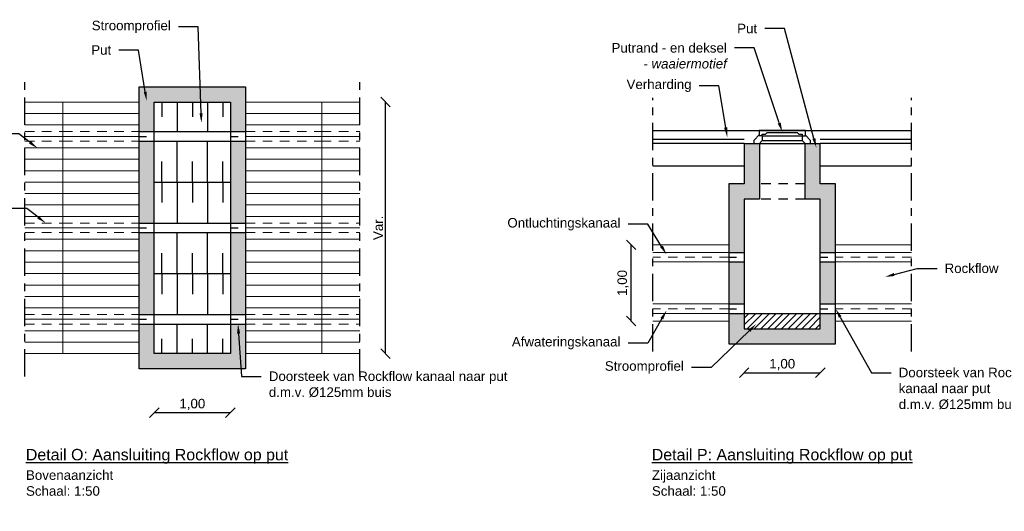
# Model space of a CAD drawing. Header units: metres. Extents: x 8 to 122, y -18 to 26.
# Tile 38 of 54: x 45 to 58, y -1 to 5. Entities that reach past the tile are written whole.
import ezdxf
from ezdxf import colors
from ezdxf.entities.mleader import LeaderData, LeaderLine
from ezdxf.math import Vec2, Vec3

# ---------------------------------------------------------------- set-up
doc = ezdxf.new("R2010")
doc.units = ezdxf.units.M
doc.header["$PDMODE"] = 1
doc.linetypes.add('ACAD_ISO04W100', pattern=[30, 24, -3, 0, -3])
doc.linetypes.add('DASHED2', pattern=[0.375, 0.25, -0.125])
for name, color, linetype, lineweight in [('N-WA-RI-ROCKFLOW-G', 10, 'Continuous', 9), ('X-XX-AL-AANKLEDING-T25', 7, 'Continuous', 25), ('X-XX-AL-AANKLEDING-T30', 7, 'Continuous', 30)]:
    doc.layers.add(name, color=color, linetype=linetype, lineweight=lineweight)
doc.layers.add('N-WE-AL-DETAIL-G', color=7, linetype='Continuous')
doc.styles.add('NLCS_ISO', font='arial.ttf')
doc.styles.get("Standard").update_dxf_attribs({"font": 'arial.ttf'})
doc.dimstyles.new('NLCS_1-50', dxfattribs={"dimscale": 0.05, "dimtxt": 2.5, "dimasz": 2.5, "dimexe": 1.25, "dimexo": 0.625, "dimtad": 1, "dimtxsty": 'Standard', "dimblk": 'OBLIQUE', "dimcen": 0, "dimse1": 1, "dimse2": 1, "dimadec": 0, "dimazin": 0, "dimtfac": 1, "dimtmove": 0, "dimatfit": 3, "dimfxl": 1, "dimarcsym": 0})

# ---------------------------------------------------------------- blocks, each defined once
blk = doc.blocks.new('_Oblique')
at = {"color": 0, "linetype": 'ByBlock', "lineweight": -2}
blk.add_line((-0.5, -0.5), (0.5, 0.5), dxfattribs=at)
blk = doc.blocks.new('*D21')
at = {"layer": 'Defpoints', "color": 0, "transparency": 16777216}
for p in [(46.666, 0.851), (47.666, 0.851), (47.666, 0.077)]:
    blk.add_point(p, dxfattribs=at)
at = {"layer": 'N-WE-AL-DETAIL-G', "color": 0, "lineweight": -2, "transparency": 16777216}
blk.add_line((46.666, 0.077), (47.666, 0.077), dxfattribs=at)
at = {"layer": 'N-WE-AL-DETAIL-G', "color": 0, "lineweight": -2, "transparency": 16777216, "xscale": 0.125, "yscale": 0.125, "zscale": 0.125, "rotation": 180}
blk.add_blockref('_Oblique', (46.666, 0.077), dxfattribs=at)
at = {"layer": 'N-WE-AL-DETAIL-G', "color": 0, "lineweight": -2, "transparency": 16777216, "xscale": 0.125, "yscale": 0.125, "zscale": 0.125}
blk.add_blockref('_Oblique', (47.666, 0.077), dxfattribs=at)
at = {"layer": 'N-WE-AL-DETAIL-G', "color": 0, "transparency": 16777216, "insert": (47.166, 0.184), "char_height": 0.125, "attachment_point": 5}
blk.add_mtext('1,00', dxfattribs=at)
blk = doc.blocks.new('*D22')
at = {"layer": 'Defpoints', "color": 0, "transparency": 16777216}
for p in [(47.666, 4.151), (49.703, 4.151), (47.666, 0.851)]:
    blk.add_point(p, dxfattribs=at)
at = {"layer": 'N-WE-AL-DETAIL-G', "color": 0, "lineweight": -2, "transparency": 16777216}
blk.add_line((49.703, 0.851), (49.703, 4.151), dxfattribs=at)
at = {"layer": 'N-WE-AL-DETAIL-G', "color": 0, "lineweight": -2, "transparency": 16777216, "xscale": 0.125, "yscale": 0.125, "zscale": 0.125}
for p, rotation in [((49.703, 4.151), 90), ((49.703, 0.851), 270)]:
    blk.add_blockref('_Oblique', p, dxfattribs=dict(at, rotation=rotation))
at = {"layer": 'N-WE-AL-DETAIL-G', "color": 0, "transparency": 16777216, "insert": (49.609, 2.501), "char_height": 0.125, "attachment_point": 5, "rotation": 90}
blk.add_mtext('Var.', dxfattribs=at)
blk = doc.blocks.new('*D23')
at = {"layer": 'Defpoints', "color": 0, "transparency": 16777216}
for p in [(54.415, 1.178), (55.415, 1.178), (55.415, 0.601)]:
    blk.add_point(p, dxfattribs=at)
at = {"layer": 'N-WE-AL-DETAIL-G', "color": 0, "lineweight": -2, "transparency": 16777216}
blk.add_line((54.415, 0.601), (55.415, 0.601), dxfattribs=at)
at = {"layer": 'N-WE-AL-DETAIL-G', "color": 0, "lineweight": -2, "transparency": 16777216, "xscale": 0.125, "yscale": 0.125, "zscale": 0.125, "rotation": 180}
blk.add_blockref('_Oblique', (54.415, 0.601), dxfattribs=at)
at = {"layer": 'N-WE-AL-DETAIL-G', "color": 0, "lineweight": -2, "transparency": 16777216, "xscale": 0.125, "yscale": 0.125, "zscale": 0.125}
blk.add_blockref('_Oblique', (55.415, 0.601), dxfattribs=at)
at = {"layer": 'N-WE-AL-DETAIL-G', "color": 0, "transparency": 16777216, "insert": (54.915, 0.707), "char_height": 0.125, "attachment_point": 5}
blk.add_mtext('1,00', dxfattribs=at)
blk = doc.blocks.new('*D24')
at = {"layer": 'Defpoints', "color": 0, "transparency": 16777216}
for p in [(52.931, 2.278), (54.215, 2.278), (54.215, 1.278)]:
    blk.add_point(p, dxfattribs=at)
at = {"layer": 'N-WE-AL-DETAIL-G', "color": 0, "lineweight": -2, "transparency": 16777216}
blk.add_line((52.931, 1.278), (52.931, 2.278), dxfattribs=at)
at = {"layer": 'N-WE-AL-DETAIL-G', "color": 0, "lineweight": -2, "transparency": 16777216, "xscale": 0.125, "yscale": 0.125, "zscale": 0.125}
for p, rotation in [((52.931, 2.278), 90), ((52.931, 1.278), 270)]:
    blk.add_blockref('_Oblique', p, dxfattribs=dict(at, rotation=rotation))
at = {"layer": 'N-WE-AL-DETAIL-G', "color": 0, "transparency": 16777216, "insert": (52.824, 1.778), "char_height": 0.125, "attachment_point": 5, "rotation": 90}
blk.add_mtext('1,00', dxfattribs=at)
blk = doc.blocks.new('A$C09B27C97')
for p, q in [((0.675, 0.17), (0.065, 0.17)), ((0.065, 0.17), (0.065, 0.12)), ((0.152, 0.12), (0.174, 0.145)), ((0.174, 0.145), (0.566, 0.145)), ((0.566, 0.145), (0.588, 0.12)), ((0.675, 0.098), (0.675, 0.17)), ((0, 0.045), (0.065, 0.114)), ((0, 0), (0, 0.045)), ((0, 0), (0.07, 0)), ((0.065, 0.12), (0.065, 0.098)), ((0.065, 0.098), (0.065, 0.114)), ((0.108, 0.098), (0.065, 0.098)), ((0.07, 0), (0.108, 0.04)), ((0.07, 0), (0.67, 0)), ((0.108, 0.12), (0.152, 0.12)), ((0.108, 0.098), (0.108, 0.12)), ((0.108, 0.098), (0.108, 0.04)), ((0.108, 0.098), (0.631, 0.098)), ((0.108, 0.04), (0.631, 0.04)), ((0.588, 0.12), (0.631, 0.12)), ((0.631, 0.12), (0.631, 0.098)), ((0.631, 0.098), (0.631, 0.04)), ((0.631, 0.098), (0.675, 0.098)), ((0.67, 0), (0.631, 0.04)), ((0.67, 0), (0.74, 0)), ((0.739, 0.044), (0.675, 0.11)), ((0.74, 0), (0.74, 0.045))]:
    blk.add_line(p, q)
at = {"flags": 128}
blk.add_lwpolyline([(0.675, 0.17), (0.675, 0.17)], dxfattribs=at)

msp = doc.modelspace()

# ---------------------------------------------------------------- hatches: boundary and pattern name
at = {"layer": 'N-WE-AL-DETAIL-G'}
h = msp.add_hatch(color=252, dxfattribs=at)
h.dxf.hatch_style = 1
h.paths.add_polyline_path([(46.466, 3.764), (46.666, 3.764), (46.666, 4.151), (47.666, 4.151), (47.666, 3.764), (47.866, 3.764), (47.866, 4.351), (46.466, 4.351)])
h.paths.add_polyline_path([(46.666, 3.639), (46.466, 3.639), (46.466, 2.564), (46.666, 2.564)])
h.paths.add_polyline_path([(46.466, 1.364), (46.666, 1.364), (46.666, 2.439), (46.466, 2.439)])
h.paths.add_polyline_path([(47.866, 0.651), (47.866, 1.239), (47.666, 1.239), (47.666, 0.851), (46.666, 0.851), (46.666, 1.239), (46.466, 1.239), (46.466, 0.651)])
h.paths.add_polyline_path([(47.866, 2.439), (47.666, 2.439), (47.666, 1.364), (47.866, 1.364)])
h.paths.add_polyline_path([(47.866, 3.639), (47.666, 3.639), (47.666, 2.564), (47.866, 2.564)])
h = msp.add_hatch(color=252, dxfattribs=at)
h.dxf.hatch_style = 1
h.paths.add_polyline_path([(54.615, 3.608), (54.415, 3.608), (54.415, 3.078), (54.215, 3.078), (54.215, 2.178), (54.415, 2.178), (54.415, 2.878), (54.615, 2.878)])
h.paths.add_polyline_path([(54.415, 2.053), (54.215, 2.053), (54.215, 1.503), (54.415, 1.503)])
h.paths.add_polyline_path([(55.615, 1.378), (55.415, 1.378), (55.415, 1.178), (54.415, 1.178), (54.415, 1.378), (54.215, 1.378), (54.215, 0.978), (55.615, 0.978)])
h.paths.add_polyline_path([(55.415, 1.503), (55.615, 1.503), (55.615, 2.053), (55.415, 2.053)])
h.paths.add_polyline_path([(55.615, 3.078), (55.415, 3.078), (55.415, 3.608), (55.215, 3.608), (55.215, 2.878), (55.415, 2.878), (55.415, 2.178), (55.615, 2.178)])
h = msp.add_hatch(dxfattribs=at)
h.set_pattern_fill('ANSI31', color=252, scale=0.02)
h.set_pattern_definition([(45, (9.8845, -3.07189), (-0.04490128, 0.04490128), [])])
h.paths.add_polyline_path([(55.415, 1.378), (54.415, 1.378), (54.415, 1.178), (55.415, 1.178)])

# ---------------------------------------------------------------- linework, layer by layer
at = {"layer": 'N-WA-RI-ROCKFLOW-G'}
for points in [[(44.966, 4.151), (45.466, 4.151), (45.466, 4.001), (44.966, 4.001)], [(49.366, 4.001), (48.866, 4.001), (48.866, 4.151), (49.366, 4.151)], [(44.966, 3.851), (45.466, 3.851), (45.466, 4.001), (44.966, 4.001)], [(49.366, 4.001), (48.866, 4.001), (48.866, 3.851), (49.366, 3.851)], [(44.966, 3.851), (45.466, 3.851), (45.466, 3.701), (44.966, 3.701)], [(49.366, 3.701), (48.866, 3.701), (48.866, 3.851), (49.366, 3.851)], [(44.966, 3.551), (45.466, 3.551), (45.466, 3.701), (44.966, 3.701)], [(49.366, 3.701), (48.866, 3.701), (48.866, 3.551), (49.366, 3.551)], [(44.966, 3.551), (45.466, 3.551), (45.466, 3.401), (44.966, 3.401)], [(49.366, 3.401), (48.866, 3.401), (48.866, 3.551), (49.366, 3.551)], [(44.966, 3.251), (45.466, 3.251), (45.466, 3.401), (44.966, 3.401)], [(49.366, 3.401), (48.866, 3.401), (48.866, 3.251), (49.366, 3.251)], [(44.966, 3.251), (45.466, 3.251), (45.466, 3.101), (44.966, 3.101)], [(49.366, 3.101), (48.866, 3.101), (48.866, 3.251), (49.366, 3.251)], [(44.966, 2.951), (45.466, 2.951), (45.466, 3.101), (44.966, 3.101)], [(49.366, 3.101), (48.866, 3.101), (48.866, 2.951), (49.366, 2.951)], [(44.966, 2.951), (45.466, 2.951), (45.466, 2.801), (44.966, 2.801)], [(49.366, 2.801), (48.866, 2.801), (48.866, 2.951), (49.366, 2.951)], [(44.966, 2.651), (45.466, 2.651), (45.466, 2.801), (44.966, 2.801)], [(49.366, 2.801), (48.866, 2.801), (48.866, 2.651), (49.366, 2.651)], [(44.966, 2.651), (45.466, 2.651), (45.466, 2.501), (44.966, 2.501)], [(49.366, 2.501), (48.866, 2.501), (48.866, 2.651), (49.366, 2.651)], [(44.966, 2.351), (45.466, 2.351), (45.466, 2.501), (44.966, 2.501)], [(49.366, 2.501), (48.866, 2.501), (48.866, 2.351), (49.366, 2.351)], [(44.966, 2.351), (45.466, 2.351), (45.466, 2.201), (44.966, 2.201)], [(49.366, 2.201), (48.866, 2.201), (48.866, 2.351), (49.366, 2.351)], [(44.966, 2.051), (45.466, 2.051), (45.466, 2.201), (44.966, 2.201)], [(49.366, 2.201), (48.866, 2.201), (48.866, 2.051), (49.366, 2.051)], [(53.215, 2.278), (54.215, 2.278)], [(55.615, 2.278), (56.615, 2.278)], [(54.215, 2.178), (53.215, 2.178)], [(56.615, 2.178), (55.615, 2.178)], [(44.966, 2.051), (45.466, 2.051), (45.466, 1.901), (44.966, 1.901)], [(49.366, 1.901), (48.866, 1.901), (48.866, 2.051), (49.366, 2.051)], [(54.215, 2.053), (53.215, 2.053)], [(56.615, 2.053), (55.615, 2.053)], [(44.966, 1.751), (45.466, 1.751), (45.466, 1.901), (44.966, 1.901)], [(49.366, 1.901), (48.866, 1.901), (48.866, 1.751), (49.366, 1.751)], [(44.966, 1.751), (45.466, 1.751), (45.466, 1.601), (44.966, 1.601)], [(49.366, 1.601), (48.866, 1.601), (48.866, 1.751), (49.366, 1.751)], [(44.966, 1.451), (45.466, 1.451), (45.466, 1.601), (44.966, 1.601)], [(49.366, 1.601), (48.866, 1.601), (48.866, 1.451), (49.366, 1.451)], [(44.966, 1.451), (45.466, 1.451), (45.466, 1.301), (44.966, 1.301)], [(49.366, 1.301), (48.866, 1.301), (48.866, 1.451), (49.366, 1.451)], [(54.215, 1.503), (53.215, 1.503)], [(56.615, 1.503), (55.615, 1.503)], [(44.966, 1.151), (45.466, 1.151), (45.466, 1.301), (44.966, 1.301)], [(49.366, 1.301), (48.866, 1.301), (48.866, 1.151), (49.366, 1.151)], [(54.215, 1.378), (53.215, 1.378)], [(56.615, 1.378), (55.615, 1.378)], [(54.215, 1.278), (53.215, 1.278)], [(56.615, 1.278), (55.615, 1.278)], [(44.966, 1.151), (45.466, 1.151), (45.466, 1.001), (44.966, 1.001)], [(49.366, 1.001), (48.866, 1.001), (48.866, 1.151), (49.366, 1.151)], [(44.966, 0.851), (45.466, 0.851), (45.466, 1.001), (44.966, 1.001)], [(49.366, 1.001), (48.866, 1.001), (48.866, 0.851), (49.366, 0.851)]]:
    msp.add_lwpolyline(points, dxfattribs=at)
for points in [[(45.466, 4.151), (46.466, 4.151), (46.466, 4.001), (45.466, 4.001)], [(47.866, 4.151), (48.866, 4.151), (48.866, 4.001), (47.866, 4.001)], [(45.466, 3.851), (46.466, 3.851), (46.466, 4.001), (45.466, 4.001)], [(47.866, 3.851), (48.866, 3.851), (48.866, 4.001), (47.866, 4.001)], [(45.466, 3.851), (46.466, 3.851), (46.466, 3.701), (45.466, 3.701)], [(47.866, 3.851), (48.866, 3.851), (48.866, 3.701), (47.866, 3.701)], [(45.466, 3.551), (46.466, 3.551), (46.466, 3.701), (45.466, 3.701)], [(47.866, 3.551), (48.866, 3.551), (48.866, 3.701), (47.866, 3.701)], [(45.466, 3.551), (46.466, 3.551), (46.466, 3.401), (45.466, 3.401)], [(47.866, 3.551), (48.866, 3.551), (48.866, 3.401), (47.866, 3.401)], [(45.466, 3.251), (46.466, 3.251), (46.466, 3.401), (45.466, 3.401)], [(47.866, 3.251), (48.866, 3.251), (48.866, 3.401), (47.866, 3.401)], [(45.466, 3.251), (46.466, 3.251), (46.466, 3.101), (45.466, 3.101)], [(47.866, 3.251), (48.866, 3.251), (48.866, 3.101), (47.866, 3.101)], [(45.466, 2.951), (46.466, 2.951), (46.466, 3.101), (45.466, 3.101)], [(47.866, 2.951), (48.866, 2.951), (48.866, 3.101), (47.866, 3.101)], [(45.466, 2.951), (46.466, 2.951), (46.466, 2.801), (45.466, 2.801)], [(47.866, 2.951), (48.866, 2.951), (48.866, 2.801), (47.866, 2.801)], [(45.466, 2.651), (46.466, 2.651), (46.466, 2.801), (45.466, 2.801)], [(47.866, 2.651), (48.866, 2.651), (48.866, 2.801), (47.866, 2.801)], [(45.466, 2.651), (46.466, 2.651), (46.466, 2.501), (45.466, 2.501)], [(47.866, 2.651), (48.866, 2.651), (48.866, 2.501), (47.866, 2.501)], [(45.466, 2.351), (46.466, 2.351), (46.466, 2.501), (45.466, 2.501)], [(47.866, 2.351), (48.866, 2.351), (48.866, 2.501), (47.866, 2.501)], [(45.466, 2.351), (46.466, 2.351), (46.466, 2.201), (45.466, 2.201)], [(47.866, 2.351), (48.866, 2.351), (48.866, 2.201), (47.866, 2.201)], [(45.466, 2.051), (46.466, 2.051), (46.466, 2.201), (45.466, 2.201)], [(47.866, 2.051), (48.866, 2.051), (48.866, 2.201), (47.866, 2.201)], [(45.466, 2.051), (46.466, 2.051), (46.466, 1.901), (45.466, 1.901)], [(47.866, 2.051), (48.866, 2.051), (48.866, 1.901), (47.866, 1.901)], [(45.466, 1.751), (46.466, 1.751), (46.466, 1.901), (45.466, 1.901)], [(47.866, 1.751), (48.866, 1.751), (48.866, 1.901), (47.866, 1.901)], [(45.466, 1.751), (46.466, 1.751), (46.466, 1.601), (45.466, 1.601)], [(47.866, 1.751), (48.866, 1.751), (48.866, 1.601), (47.866, 1.601)], [(45.466, 1.451), (46.466, 1.451), (46.466, 1.601), (45.466, 1.601)], [(47.866, 1.451), (48.866, 1.451), (48.866, 1.601), (47.866, 1.601)], [(45.466, 1.451), (46.466, 1.451), (46.466, 1.301), (45.466, 1.301)], [(47.866, 1.451), (48.866, 1.451), (48.866, 1.301), (47.866, 1.301)], [(45.466, 1.151), (46.466, 1.151), (46.466, 1.301), (45.466, 1.301)], [(47.866, 1.151), (48.866, 1.151), (48.866, 1.301), (47.866, 1.301)], [(45.466, 1.151), (46.466, 1.151), (46.466, 1.001), (45.466, 1.001)], [(47.866, 1.151), (48.866, 1.151), (48.866, 1.001), (47.866, 1.001)], [(45.466, 0.851), (46.466, 0.851), (46.466, 1.001), (45.466, 1.001)], [(47.866, 0.851), (48.866, 0.851), (48.866, 1.001), (47.866, 1.001)]]:
    msp.add_lwpolyline(points, close=True, dxfattribs=at)
at = {"layer": 'N-WA-RI-ROCKFLOW-G', "linetype": 'DASHED2', "ltscale": 0.5}
for points in [[(44.966, 3.764), (45.466, 3.764)], [(45.466, 3.764), (46.466, 3.764)], [(47.866, 3.764), (48.866, 3.764)], [(48.866, 3.764), (49.366, 3.764)], [(44.966, 3.639), (45.466, 3.639)], [(45.466, 3.639), (46.466, 3.639)], [(47.866, 3.639), (48.866, 3.639)], [(48.866, 3.639), (49.366, 3.639)], [(44.966, 2.564), (45.466, 2.564)], [(45.466, 2.564), (46.466, 2.564)], [(47.866, 2.564), (48.866, 2.564)], [(48.866, 2.564), (49.366, 2.564)], [(44.966, 2.439), (45.466, 2.439)], [(45.466, 2.439), (46.466, 2.439)], [(47.866, 2.439), (48.866, 2.439)], [(48.866, 2.439), (49.366, 2.439)], [(54.215, 2.115), (53.215, 2.115)], [(56.615, 2.115), (55.615, 2.115)], [(54.215, 1.44), (53.215, 1.44)], [(56.615, 1.44), (55.615, 1.44)], [(44.966, 1.364), (45.466, 1.364)], [(45.466, 1.364), (46.466, 1.364)], [(47.866, 1.364), (48.866, 1.364)], [(48.866, 1.364), (49.366, 1.364)], [(44.966, 1.239), (45.466, 1.239)], [(45.466, 1.239), (46.466, 1.239)], [(47.866, 1.239), (48.866, 1.239)], [(48.866, 1.239), (49.366, 1.239)]]:
    msp.add_lwpolyline(points, dxfattribs=at)
at = {"layer": 'N-WE-AL-DETAIL-G', "linetype": 'ACAD_ISO04W100', "ltscale": 0.015}
for points in [[(44.966, 0.551), (44.966, 4.451)], [(49.366, 0.551), (49.366, 4.451)], [(53.215, 0.878), (53.215, 4.205)], [(56.615, 0.878), (56.615, 4.205)]]:
    msp.add_lwpolyline(points, dxfattribs=at)
at = {"layer": 'N-WE-AL-DETAIL-G'}
for points in [[(46.466, 4.351), (47.866, 4.351), (47.866, 0.651), (46.466, 0.651)], [(46.666, 4.151), (47.666, 4.151), (47.666, 0.851), (46.666, 0.851)]]:
    msp.add_lwpolyline(points, close=True, dxfattribs=at)
at = {"layer": 'N-WE-AL-DETAIL-G', "color": 252}
for points in [[(46.766, 4.151), (46.766, 3.958)], [(46.966, 4.151), (46.966, 3.764)], [(47.166, 4.151), (47.166, 3.958)], [(47.366, 4.151), (47.366, 3.764)], [(47.566, 4.151), (47.566, 3.958)], [(46.666, 3.764), (47.666, 3.764)], [(53.215, 3.778), (54.515, 3.778)], [(54.515, 3.778), (56.615, 3.778)], [(46.666, 3.639), (47.666, 3.639)], [(46.966, 3.101), (46.966, 3.639)], [(47.366, 3.101), (47.366, 3.639)], [(53.215, 3.663), (54.415, 3.663)], [(55.415, 3.663), (56.615, 3.663)], [(53.215, 3.613), (54.415, 3.613)], [(55.415, 3.613), (56.615, 3.613)], [(46.766, 3.101), (46.766, 3.37)], [(47.166, 3.101), (47.166, 3.37)], [(47.566, 3.101), (47.566, 3.37)], [(53.215, 3.313), (54.415, 3.313)], [(55.415, 3.313), (56.615, 3.313)], [(46.666, 3.101), (47.666, 3.101)], [(46.766, 3.101), (46.766, 2.833)], [(46.966, 3.101), (46.966, 2.564)], [(47.166, 3.101), (47.166, 2.833)], [(47.366, 3.101), (47.366, 2.564)], [(47.566, 3.101), (47.566, 2.833)], [(46.666, 2.564), (47.666, 2.564)], [(46.666, 2.439), (47.666, 2.439)], [(46.966, 1.901), (46.966, 2.439)], [(47.366, 1.901), (47.366, 2.439)], [(46.766, 1.901), (46.766, 2.17)], [(47.166, 1.901), (47.166, 2.17)], [(47.566, 1.901), (47.566, 2.17)], [(46.666, 1.901), (47.666, 1.901)], [(46.766, 1.901), (46.766, 1.633)], [(46.966, 1.901), (46.966, 1.364)], [(47.166, 1.901), (47.166, 1.633)], [(47.366, 1.901), (47.366, 1.364)], [(47.566, 1.901), (47.566, 1.633)], [(46.666, 1.364), (47.666, 1.364)], [(46.666, 1.239), (47.666, 1.239)], [(46.966, 0.851), (46.966, 1.239)], [(47.366, 0.851), (47.366, 1.239)], [(46.766, 0.851), (46.766, 1.045)], [(47.166, 0.851), (47.166, 1.045)], [(47.566, 0.851), (47.566, 1.045)]]:
    msp.add_lwpolyline(points, dxfattribs=at)
at = {"layer": 'N-WE-AL-DETAIL-G'}
for points in [[(46.466, 3.764), (46.666, 3.764)], [(47.666, 3.764), (47.866, 3.764)], [(46.466, 3.639), (46.666, 3.639)], [(47.666, 3.639), (47.866, 3.639)], [(54.415, 3.608), (54.415, 3.078), (54.215, 3.078), (54.215, 0.978), (55.615, 0.978), (55.615, 3.078), (55.415, 3.078), (55.415, 3.608)], [(54.615, 3.608), (54.615, 2.878), (54.415, 2.878), (54.415, 1.178), (55.415, 1.178), (55.415, 2.878), (55.215, 2.878), (55.215, 3.608)], [(54.415, 3.608), (55.415, 3.608)], [(46.466, 2.564), (46.666, 2.564)], [(47.666, 2.564), (47.866, 2.564)], [(46.466, 2.439), (46.666, 2.439)], [(47.666, 2.439), (47.866, 2.439)], [(54.215, 2.178), (54.415, 2.178)], [(55.415, 2.178), (55.615, 2.178)], [(54.215, 2.053), (54.415, 2.053)], [(55.415, 2.053), (55.615, 2.053)], [(54.215, 1.503), (54.415, 1.503)], [(55.415, 1.503), (55.615, 1.503)], [(46.466, 1.364), (46.666, 1.364)], [(47.666, 1.364), (47.866, 1.364)], [(54.215, 1.378), (54.415, 1.378)], [(54.415, 1.378), (55.415, 1.378)], [(55.415, 1.378), (55.615, 1.378)], [(46.466, 1.239), (46.666, 1.239)], [(47.666, 1.239), (47.866, 1.239)]]:
    msp.add_lwpolyline(points, dxfattribs=at)
at = {"layer": 'N-WE-AL-DETAIL-G', "linetype": 'DASHED2', "ltscale": 0.2}
for points in [[(46.466, 3.701), (46.666, 3.701)], [(47.666, 3.701), (47.866, 3.701)], [(46.466, 2.501), (46.666, 2.501)], [(47.666, 2.501), (47.866, 2.501)], [(54.215, 2.115), (54.415, 2.115)], [(55.415, 2.115), (55.615, 2.115)], [(54.215, 1.44), (54.415, 1.44)], [(55.415, 1.44), (55.615, 1.44)], [(46.466, 1.301), (46.666, 1.301)], [(47.666, 1.301), (47.866, 1.301)]]:
    msp.add_lwpolyline(points, dxfattribs=at)
at = {"layer": 'N-WE-AL-DETAIL-G', "color": 252, "linetype": 'DASHED2', "ltscale": 0.5}
for points in [[(55.215, 3.078), (54.615, 3.078)], [(55.215, 2.878), (54.615, 2.878)]]:
    msp.add_lwpolyline(points, dxfattribs=at)

# ---------------------------------------------------------------- block references
at = {"layer": 'N-WE-AL-DETAIL-G'}
msp.add_blockref('A$C09B27C97', (54.545, 3.608), dxfattribs=at)

# ---------------------------------------------------------------- texts
at = {"layer": 'X-XX-AL-AANKLEDING-T25', "char_height": 0.125, "width": 0.97569, "attachment_point": 1, "style": 'NLCS_ISO'}
for s, insert in [('Bovenaanzicht\\PSchaal: 1:50', (44.981, -0.68)), ('Zijaanzicht\\PSchaal: 1:50', (53.203, -0.68))]:
    msp.add_mtext(s, dxfattribs=dict(at, insert=insert))
at = {"layer": 'X-XX-AL-AANKLEDING-T30', "style": 'NLCS_ISO'}
for s, p in [('%%UDetail O: Aansluiting Rockflow op put', (44.979, -0.549)), ('%%UDetail P: Aansluiting Rockflow op put', (53.201, -0.549))]:
    msp.add_text(s, height=0.15, dxfattribs=at).set_placement(p)

# ---------------------------------------------------------------- dimensions: what is measured, and where the dimension line sits
at = {"layer": 'N-WE-AL-DETAIL-G'}
dim = msp.add_linear_dim(base=(49.703, 4.151), p1=(47.666, 0.851), p2=(47.666, 4.151), angle=90, text='Var.', dimstyle='NLCS_1-50', override={"dimzin": 0}, dxfattribs=at)
dim.commit()
dim.dimension.update_dxf_attribs({"geometry": '*D22', "text_midpoint": (49.609, 2.501)})
dim = msp.add_linear_dim(base=(52.931, 2.278), p1=(54.215, 1.278), p2=(54.215, 2.278), angle=90, dimstyle='NLCS_1-50', override={"dimzin": 0}, dxfattribs=at)
dim.commit()
dim.dimension.update_dxf_attribs({"geometry": '*D24', "text_midpoint": (52.824, 1.778)})
for base, p1, p2, picture, middle in [((55.415, 0.601), (54.415, 1.178), (55.415, 1.178), '*D23', (54.915, 0.707)), ((47.666, 0.077), (46.666, 0.851), (47.666, 0.851), '*D21', (47.166, 0.184))]:
    dim = msp.add_linear_dim(base=base, p1=p1, p2=p2, dimstyle='NLCS_1-50', override={"dimzin": 0}, dxfattribs=at)
    dim.commit()
    dim.dimension.update_dxf_attribs({"geometry": picture, "text_midpoint": middle})

# ---------------------------------------------------------------- leaders
at = {"layer": 'X-XX-AL-AANKLEDING-T25'}
ml = msp.add_multileader_mtext('Standard', dxfattribs=at)
ml.set_content('Stroomprofiel', color=256, style='NLCS_ISO')
ml.set_leader_properties()
ml.build(insert=Vec2(0, 0))
ml.multileader.update_dxf_attribs({"arrow_head_size": 0.125})
ctx = ml.context
ctx.base_point, ctx.char_height, ctx.arrow_head_size, ctx.landing_gap_size, ctx.plane_origin = Vec3(45.765, 5.138), 0.125, 0.125, 0.1, Vec3(48.489, 3.865)
ctx.text_align_type = 2
notes = []
notes.append((ctx, [(0, (1, 1, 0), (47.242, 5.138), (-1, 0), 0.259, [(0, [(47.285, 3.877)], 0, [])])]))
ctx.mtext.insert, ctx.mtext.alignment, ctx.mtext.flow_direction = Vec3(46.883, 5.218), 3, 5
ml = msp.add_multileader_mtext('Standard', dxfattribs=at)
ml.set_content('Put', color=256, style='NLCS_ISO')
ml.set_leader_properties()
ml.build(insert=Vec2(0, 0))
ml.multileader.update_dxf_attribs({"arrow_head_size": 0.125})
ctx = ml.context
ctx.base_point, ctx.char_height, ctx.arrow_head_size, ctx.landing_gap_size, ctx.plane_origin = Vec3(54.238, 5.115), 0.125, 0.125, 0.1, Vec3(56.191, 3.854)
ctx.text_align_type = 2
notes.append((ctx, [(0, (1, 1, 0), (54.945, 5.115), (-1, 0), 0.259, [(0, [(55.363, 3.553)], 0, [])])]))
ctx.mtext.insert, ctx.mtext.alignment, ctx.mtext.flow_direction = Vec3(54.585, 5.179), 3, 5
ml = msp.add_multileader_mtext('Standard', dxfattribs=at)
ml.set_content('Putrand - en deksel\\P{\\fArial|b0|i1|c0|p34;- waaiermotief}', color=256, style='NLCS_ISO')
ml.set_leader_properties()
ml.build(insert=Vec2(0, 0))
ml.multileader.update_dxf_attribs({"arrow_head_size": 0.125})
ctx = ml.context
ctx.base_point, ctx.char_height, ctx.arrow_head_size, ctx.landing_gap_size, ctx.plane_origin = Vec3(52.598, 4.861), 0.125, 0.125, 0.1, Vec3(55.877, 3.581)
ctx.text_align_type = 2
notes.append((ctx, [(0, (1, 1, 0), (54.546, 4.861), (-1, 0), 0.259, [(0, [(54.915, 3.758)], 0, [])])]))
ctx.mtext.insert, ctx.mtext.alignment, ctx.mtext.flow_direction = Vec3(54.187, 4.925), 3, 5
ml = msp.add_multileader_mtext('Standard', dxfattribs=at)
ml.set_content('Put', color=256, style='NLCS_ISO')
ml.set_leader_properties()
ml.build(insert=Vec2(0, 0))
ml.multileader.update_dxf_attribs({"arrow_head_size": 0.125})
ctx = ml.context
ctx.base_point, ctx.char_height, ctx.arrow_head_size, ctx.landing_gap_size, ctx.plane_origin = Vec3(45.753, 4.833), 0.125, 0.125, 0.1, Vec3(47.706, 3.865)
ctx.text_align_type = 2
notes.append((ctx, [(0, (1, 1, 0), (46.459, 4.833), (-1, 0), 0.259, [(0, [(46.568, 4.16)], 0, [])])]))
ctx.mtext.insert, ctx.mtext.alignment, ctx.mtext.flow_direction = Vec3(46.1, 4.897), 3, 5
ml = msp.add_multileader_mtext('Standard', dxfattribs=at)
ml.set_content('Verharding', color=256, style='NLCS_ISO')
ml.set_leader_properties()
ml.build(insert=Vec2(0, 0))
ml.multileader.update_dxf_attribs({"arrow_head_size": 0.125})
ctx = ml.context
ctx.base_point, ctx.char_height, ctx.arrow_head_size, ctx.landing_gap_size, ctx.plane_origin = Vec3(52.782, 4.366), 0.125, 0.125, 0.1, Vec3(55.33, 3.398)
ctx.text_align_type = 2
notes.append((ctx, [(0, (1, 1, 0), (54.083, 4.366), (-1, 0), 0.259, [(0, [(54.192, 3.693)], 0, [])])]))
ctx.mtext.insert, ctx.mtext.alignment, ctx.mtext.flow_direction = Vec3(53.724, 4.447), 3, 5
ml = msp.add_multileader_mtext('Standard', dxfattribs=at)
ml.set_content('Rockflow', color=256, style='NLCS_ISO')
ml.set_leader_properties()
ml.build(insert=Vec2(0, 0))
ml.multileader.update_dxf_attribs({"arrow_head_size": 0.125})
ctx = ml.context
ctx.base_point, ctx.char_height, ctx.arrow_head_size, ctx.landing_gap_size, ctx.plane_origin = Vec3(43.734, 3.734), 0.125, 0.125, 0.1, Vec3(46.134, 2.766)
ctx.text_align_type = 2
notes.append((ctx, [(0, (1, 1, 0), (44.887, 3.734), (-1, 0), 0.259, [(0, [(45.133, 3.545)], 0, [])])]))
ctx.mtext.insert, ctx.mtext.alignment, ctx.mtext.flow_direction = Vec3(44.527, 3.798), 3, 5
ml = msp.add_multileader_mtext('Standard', dxfattribs=at)
ml.set_content('Rockflow kanaal', color=256, style='NLCS_ISO')
ml.set_leader_properties()
ml.build(insert=Vec2(0, 0))
ml.multileader.update_dxf_attribs({"arrow_head_size": 0.125})
ctx = ml.context
ctx.base_point, ctx.char_height, ctx.arrow_head_size, ctx.landing_gap_size, ctx.plane_origin = Vec3(43.288, 2.754), 0.125, 0.125, 0.1, Vec3(46.24, 1.785)
ctx.text_align_type = 2
notes.append((ctx, [(0, (1, 1, 0), (44.993, 2.754), (-1, 0), 0.259, [(0, [(45.239, 2.564)], 0, [])])]))
ctx.mtext.insert, ctx.mtext.alignment, ctx.mtext.flow_direction = Vec3(44.633, 2.817), 3, 5
ml = msp.add_multileader_mtext('Standard', dxfattribs=at)
ml.set_content('Ontluchtingskanaal', color=256, style='NLCS_ISO')
ml.set_leader_properties()
ml.build(insert=Vec2(0, 0))
ml.multileader.update_dxf_attribs({"arrow_head_size": 0.125})
ctx = ml.context
ctx.base_point, ctx.char_height, ctx.arrow_head_size, ctx.landing_gap_size, ctx.plane_origin = Vec3(51.225, 2.55), 0.125, 0.125, 0.1, Vec3(54.396, 1.372)
ctx.text_align_type = 2
notes.append((ctx, [(0, (1, 1, 0), (53.149, 2.55), (-1, 0), 0.259, [(0, [(53.396, 2.151)], 0, [])])]))
ctx.mtext.insert, ctx.mtext.alignment, ctx.mtext.flow_direction = Vec3(52.79, 2.63), 3, 5
ml = msp.add_multileader_mtext('Standard', dxfattribs=at)
ml.set_content('Rockflow', color=256, style='NLCS_ISO')
ml.set_leader_properties()
ml.build(insert=Vec2(0, 0))
ml.multileader.update_dxf_attribs({"arrow_head_size": 0.125})
ctx = ml.context
ctx.base_point, ctx.char_height, ctx.arrow_head_size, ctx.landing_gap_size, ctx.plane_origin = Vec3(56.948, 1.969), 0.125, 0.125, 0.1, Vec3(57.249, 0.265)
notes.append((ctx, [(1, (1, 1, 0), (56.689, 1.969), (1, 0), 0.259, [(0, [(56.265, 1.857)], 0, [])])]))
ctx.mtext.insert, ctx.mtext.flow_direction = Vec3(57.048, 2.033), 5
ml = msp.add_multileader_mtext('Standard', dxfattribs=at)
ml.set_content('Doorsteek van Rockflow \\Pkanaal naar put\\Pd.m.v. %%C125mm buis', color=256, style='NLCS_ISO')
ml.set_leader_properties()
ml.build(insert=Vec2(0, 0))
ml.multileader.update_dxf_attribs({"arrow_head_size": 0.125})
ctx = ml.context
ctx.base_point, ctx.char_height, ctx.arrow_head_size, ctx.landing_gap_size, ctx.plane_origin = Vec3(56.345, 0.601), 0.125, 0.125, 0.1, Vec3(53.148, -0.259)
notes.append((ctx, [(0, (1, 1, 0), (56.086, 0.601), (1, 0), 0.259, [(0, [(55.615, 1.44)], 0, [])])]))
ctx.mtext.insert, ctx.mtext.flow_direction = Vec3(56.445, 0.666), 5
ml = msp.add_multileader_mtext('Standard', dxfattribs=at)
ml.set_content('Afwateringskanaal', color=256, style='NLCS_ISO')
ml.set_leader_properties()
ml.build(insert=Vec2(0, 0))
ml.multileader.update_dxf_attribs({"arrow_head_size": 0.125})
ctx = ml.context
ctx.base_point, ctx.char_height, ctx.arrow_head_size, ctx.landing_gap_size, ctx.plane_origin = Vec3(51.275, 0.989), 0.125, 0.125, 0.1, Vec3(54.396, -0.189)
ctx.text_align_type = 2
notes.append((ctx, [(0, (1, 1, 0), (53.149, 0.989), (-1, 0), 0.259, [(0, [(53.396, 1.418)], 0, [])])]))
ctx.mtext.insert, ctx.mtext.alignment, ctx.mtext.flow_direction = Vec3(52.79, 1.07), 3, 5
ml = msp.add_multileader_mtext('Standard', dxfattribs=at)
ml.set_content('Doorsteek van Rockflow kanaal naar put\\Pd.m.v. %%C125mm buis', color=256, style='NLCS_ISO')
ml.set_leader_properties()
ml.build(insert=Vec2(0, 0))
ml.multileader.update_dxf_attribs({"arrow_head_size": 0.125})
ctx = ml.context
ctx.base_point, ctx.char_height, ctx.arrow_head_size, ctx.landing_gap_size, ctx.plane_origin = Vec3(48.071, 0.552), 0.125, 0.125, 0.1, Vec3(46.565, -0.308)
notes.append((ctx, [(0, (1, 1, 0), (47.812, 0.552), (1, 0), 0.259, [(0, [(47.766, 1.239)], 0, [])])]))
ctx.mtext.insert, ctx.mtext.flow_direction = Vec3(48.171, 0.617), 5
ml = msp.add_multileader_mtext('Standard', dxfattribs=at)
ml.set_content('Stroomprofiel', color=256, style='NLCS_ISO')
ml.set_leader_properties()
ml.build(insert=Vec2(0, 0))
ml.multileader.update_dxf_attribs({"arrow_head_size": 0.125})
ctx = ml.context
ctx.base_point, ctx.char_height, ctx.arrow_head_size, ctx.landing_gap_size, ctx.plane_origin = Vec3(52.505, 0.671), 0.125, 0.125, 0.1, Vec3(50.196, -0.462)
ctx.text_align_type = 2
notes.append((ctx, [(1, (1, 1, 0), (53.982, 0.671), (-1, 0), 0.259, [(0, [(54.572, 1.238)], 0, [])])]))
ctx.mtext.insert, ctx.mtext.alignment, ctx.mtext.flow_direction = Vec3(53.623, 0.751), 3, 5
for ctx, leaders in notes:
    for number, flags, end, landing, length, lines in leaders:
        leader = LeaderData()
        leader.index, (leader.has_last_leader_line, leader.has_dogleg_vector, leader.attachment_direction) = number, flags
        leader.last_leader_point, leader.dogleg_vector, leader.dogleg_length = Vec3(end), Vec3(landing), length
        for number, points, colour, breaks in lines:
            line = LeaderLine()
            line.index, line.vertices, line.color, line.breaks = number, Vec3.list(points), colors.encode_raw_color(colour), breaks
            leader.lines.append(line)
        ctx.leaders.append(leader)

doc.saveas('drawing.dxf')
